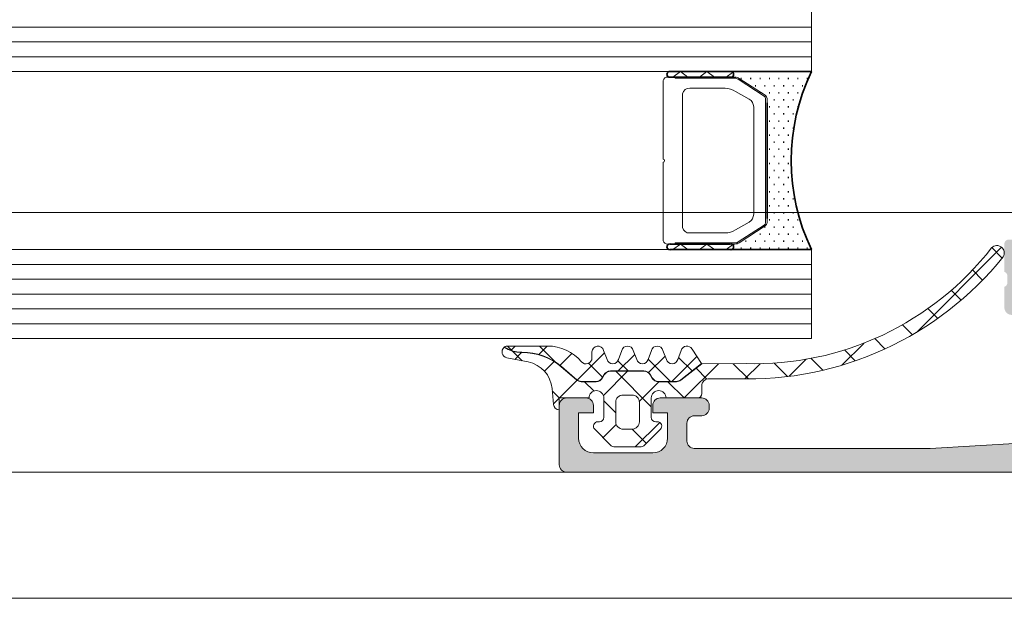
# Model space of a CAD drawing. Header units: millimetres. Extents: x -440702 to -371925, y -30725 to 14204.
# Tile 33 of 256: x -433746 to -433680, y -19826 to -19787. Entities that reach past the tile are written whole.
import ezdxf

# ---------------------------------------------------------------- set-up
doc = ezdxf.new("R2010")
doc.units = ezdxf.units.MM
doc.header["$MEASUREMENT"] = 0
for name, color, linetype, lineweight in [('New_2-0_Pen_No__30', 134, 'Continuous', 35), ('New_A-13-UKS_Pen_No__250', 7, 'Continuous', 13), ('New_A-13-UKS_Pen_No__7', 7, 'Continuous', 15), ('New_S11_Stahl_Kontur_Pen_No__250', 7, 'Continuous', 13), ('SA viimistlus_põrand_Pen_No__1', 7, 'Continuous', 13)]:
    doc.layers.add(name, color=color, linetype=linetype, lineweight=lineweight)
doc.layers.add('New_3-0_Pen_No__84', color=7, linetype='Continuous', lineweight=15, true_color=0x41c341)
doc.layers.add('SA viimistlus_põrand_Pen_No__2', color=7, linetype='Continuous', lineweight=15, true_color=0x444444)

msp = doc.modelspace()

# ---------------------------------------------------------------- hatches: boundary and pattern name
at = {"layer": 'New_A-13-UKS_Pen_No__250', "linetype": 'Continuous', "lineweight": 13}
h = msp.add_hatch(color=7, dxfattribs=at)
h.paths.add_polyline_path([(-433709.837, -19812.818), (-433709.845, -19812.905), (-433709.845, -19816.905), (-433709.839, -19816.983), (-433709.821, -19817.06), (-433709.791, -19817.132), (-433709.75, -19817.199), (-433709.699, -19817.259), (-433709.639, -19817.31), (-433709.572, -19817.351), (-433709.5, -19817.381), (-433709.423, -19817.399), (-433709.345, -19817.405), (-433640.845, -19817.405), (-433640.845, -19814.005), (-433641.945, -19812.905), (-433642.545, -19812.905), (-433642.545, -19814.605), (-433642.546, -19814.654), (-433642.55, -19814.703), (-433642.556, -19814.752), (-433642.564, -19814.8), (-433642.575, -19814.848), (-433642.588, -19814.896), (-433642.603, -19814.942), (-433642.621, -19814.988), (-433642.641, -19815.033), (-433642.663, -19815.077), (-433642.687, -19815.119), (-433642.714, -19815.161), (-433642.742, -19815.201), (-433642.772, -19815.24), (-433642.804, -19815.277), (-433642.838, -19815.312), (-433642.873, -19815.346), (-433642.911, -19815.378), (-433642.949, -19815.408), (-433642.989, -19815.437), (-433643.031, -19815.463), (-433643.074, -19815.487), (-433643.117, -19815.509), (-433643.162, -19815.529), (-433643.208, -19815.547), (-433643.255, -19815.562), (-433643.302, -19815.575), (-433643.35, -19815.586), (-433643.398, -19815.594), (-433643.447, -19815.6), (-433643.496, -19815.604), (-433643.545, -19815.605), (-433646.845, -19815.605), (-433646.894, -19815.604), (-433646.943, -19815.6), (-433646.992, -19815.594), (-433647.04, -19815.586), (-433647.088, -19815.575), (-433647.135, -19815.562), (-433647.182, -19815.547), (-433647.228, -19815.529), (-433647.273, -19815.509), (-433647.316, -19815.487), (-433647.359, -19815.463), (-433647.401, -19815.437), (-433647.441, -19815.408), (-433647.479, -19815.378), (-433647.517, -19815.346), (-433647.552, -19815.312), (-433647.586, -19815.277), (-433647.618, -19815.24), (-433647.648, -19815.201), (-433647.676, -19815.161), (-433647.703, -19815.119), (-433647.727, -19815.077), (-433647.749, -19815.033), (-433647.769, -19814.988), (-433647.787, -19814.942), (-433647.802, -19814.896), (-433647.815, -19814.848), (-433647.826, -19814.8), (-433647.834, -19814.752), (-433647.84, -19814.703), (-433647.844, -19814.654), (-433647.845, -19814.605), (-433647.845, -19807.405), (-433647.844, -19807.381), (-433647.843, -19807.356), (-433647.84, -19807.332), (-433647.835, -19807.308), (-433647.83, -19807.284), (-433647.824, -19807.26), (-433647.816, -19807.237), (-433647.807, -19807.214), (-433647.797, -19807.191), (-433647.786, -19807.17), (-433647.774, -19807.148), (-433647.761, -19807.127), (-433647.747, -19807.107), (-433647.732, -19807.088), (-433647.716, -19807.069), (-433647.699, -19807.052), (-433647.681, -19807.035), (-433647.662, -19807.019), (-433647.643, -19807.004), (-433647.623, -19806.99), (-433647.602, -19806.976), (-433647.581, -19806.964), (-433647.559, -19806.953), (-433647.536, -19806.943), (-433647.513, -19806.934), (-433647.49, -19806.927), (-433647.467, -19806.92), (-433647.443, -19806.915), (-433647.418, -19806.911), (-433647.394, -19806.908), (-433647.37, -19806.906), (-433647.345, -19806.905), (-433641.545, -19806.905), (-433641.467, -19806.899), (-433641.391, -19806.881), (-433641.318, -19806.851), (-433641.251, -19806.81), (-433641.191, -19806.759), (-433641.141, -19806.699), (-433641.1, -19806.632), (-433641.07, -19806.56), (-433641.051, -19806.483), (-433641.045, -19806.405), (-433641.045, -19804.905), (-433641.067, -19804.898), (-433641.087, -19804.889), (-433641.107, -19804.878), (-433641.127, -19804.866), (-433641.145, -19804.852), (-433641.153, -19804.845), (-433641.162, -19804.837), (-433641.169, -19804.829), (-433641.184, -19804.812), (-433641.198, -19804.793), (-433641.21, -19804.774), (-433641.22, -19804.754), (-433641.229, -19804.732), (-433641.235, -19804.711), (-433641.24, -19804.689), (-433641.244, -19804.666), (-433641.245, -19804.643), (-433641.245, -19804.167), (-433641.244, -19804.144), (-433641.24, -19804.122), (-433641.235, -19804.1), (-433641.229, -19804.078), (-433641.22, -19804.057), (-433641.21, -19804.037), (-433641.198, -19804.017), (-433641.184, -19803.999), (-433641.169, -19803.982), (-433641.162, -19803.974), (-433641.153, -19803.966), (-433641.136, -19803.951), (-433641.117, -19803.938), (-433641.098, -19803.927), (-433641.077, -19803.917), (-433641.056, -19803.909), (-433641.045, -19803.905), (-433641.045, -19802.025), (-433641.049, -19801.978), (-433641.06, -19801.933), (-433641.078, -19801.889), (-433641.102, -19801.849), (-433641.133, -19801.813), (-433641.169, -19801.783), (-433641.209, -19801.758), (-433641.252, -19801.74), (-433641.298, -19801.729), (-433641.345, -19801.725), (-433642.325, -19801.725), (-433642.372, -19801.729), (-433642.418, -19801.74), (-433642.461, -19801.758), (-433642.501, -19801.783), (-433642.537, -19801.813), (-433642.568, -19801.849), (-433642.592, -19801.889), (-433642.61, -19801.933), (-433642.621, -19801.978), (-433642.625, -19802.025), (-433642.625, -19804.791), (-433642.627, -19804.809), (-433642.632, -19804.826), (-433642.637, -19804.837), (-433642.642, -19804.847), (-433642.649, -19804.857), (-433642.656, -19804.866), (-433642.664, -19804.874), (-433642.674, -19804.882), (-433642.683, -19804.888), (-433642.694, -19804.894), (-433642.71, -19804.9), (-433642.727, -19804.904), (-433642.745, -19804.905), (-433647.045, -19804.905), (-433647.069, -19804.905), (-433647.094, -19804.903), (-433647.118, -19804.9), (-433647.142, -19804.896), (-433647.166, -19804.89), (-433647.19, -19804.884), (-433647.213, -19804.876), (-433647.236, -19804.867), (-433647.259, -19804.857), (-433647.281, -19804.846), (-433647.302, -19804.834), (-433647.323, -19804.821), (-433647.343, -19804.807), (-433647.362, -19804.792), (-433647.381, -19804.776), (-433647.398, -19804.759), (-433647.415, -19804.741), (-433647.431, -19804.723), (-433647.446, -19804.703), (-433647.461, -19804.683), (-433647.474, -19804.662), (-433647.486, -19804.641), (-433647.497, -19804.619), (-433647.507, -19804.597), (-433647.516, -19804.574), (-433647.523, -19804.551), (-433647.53, -19804.527), (-433647.535, -19804.503), (-433647.539, -19804.479), (-433647.542, -19804.454), (-433647.544, -19804.43), (-433647.545, -19804.405), (-433647.545, -19803.705), (-433646.157, -19801.301), (-433646.149, -19801.278), (-433646.145, -19801.254), (-433646.145, -19801.23), (-433646.15, -19801.206), (-433646.158, -19801.184), (-433646.171, -19801.163), (-433646.187, -19801.145), (-433646.205, -19801.129), (-433646.226, -19801.117), (-433646.249, -19801.109), (-433646.273, -19801.106), (-433646.297, -19801.106), (-433647.113, -19801.255), (-433647.893, -19801.538), (-433648.616, -19801.946), (-433649.261, -19802.467), (-433649.811, -19803.088), (-433650.251, -19803.791), (-433650.569, -19804.558), (-433650.575, -19804.576), (-433650.582, -19804.595), (-433650.59, -19804.613), (-433650.599, -19804.631), (-433650.608, -19804.648), (-433650.618, -19804.665), (-433650.628, -19804.682), (-433650.639, -19804.698), (-433650.651, -19804.714), (-433650.664, -19804.729), (-433650.677, -19804.744), (-433650.69, -19804.758), (-433650.705, -19804.772), (-433650.719, -19804.785), (-433650.734, -19804.797), (-433650.75, -19804.809), (-433650.766, -19804.821), (-433650.783, -19804.831), (-433650.8, -19804.841), (-433650.817, -19804.85), (-433650.835, -19804.859), (-433650.853, -19804.867), (-433650.871, -19804.874), (-433650.89, -19804.881), (-433650.909, -19804.886), (-433650.928, -19804.891), (-433650.947, -19804.896), (-433650.966, -19804.899), (-433650.986, -19804.902), (-433651.006, -19804.904), (-433651.025, -19804.905), (-433651.045, -19804.905), (-433669.845, -19804.905), (-433669.865, -19804.905), (-433669.885, -19804.904), (-433669.904, -19804.902), (-433669.924, -19804.899), (-433669.943, -19804.896), (-433669.962, -19804.891), (-433669.981, -19804.886), (-433670, -19804.881), (-433670.019, -19804.874), (-433670.037, -19804.867), (-433670.055, -19804.859), (-433670.073, -19804.851), (-433670.09, -19804.841), (-433670.107, -19804.831), (-433670.124, -19804.821), (-433670.14, -19804.809), (-433670.156, -19804.797), (-433670.171, -19804.785), (-433670.185, -19804.772), (-433670.2, -19804.758), (-433670.213, -19804.744), (-433670.226, -19804.729), (-433670.239, -19804.714), (-433670.251, -19804.698), (-433670.262, -19804.682), (-433670.272, -19804.665), (-433670.282, -19804.648), (-433670.292, -19804.631), (-433670.3, -19804.613), (-433670.308, -19804.595), (-433670.315, -19804.577), (-433670.321, -19804.558), (-433670.639, -19803.791), (-433671.08, -19803.088), (-433671.63, -19802.467), (-433672.276, -19801.945), (-433672.999, -19801.538), (-433673.78, -19801.256), (-433674.596, -19801.107), (-433674.618, -19801.107), (-433674.64, -19801.11), (-433674.661, -19801.116), (-433674.681, -19801.126), (-433674.699, -19801.139), (-433674.714, -19801.155), (-433674.727, -19801.173), (-433674.737, -19801.193), (-433674.743, -19801.214), (-433674.746, -19801.236), (-433674.745, -19801.258), (-433674.741, -19801.28), (-433674.733, -19801.301), (-433673.345, -19803.705), (-433673.345, -19804.405), (-433673.346, -19804.43), (-433673.348, -19804.454), (-433673.351, -19804.479), (-433673.355, -19804.503), (-433673.36, -19804.527), (-433673.367, -19804.551), (-433673.374, -19804.574), (-433673.383, -19804.597), (-433673.393, -19804.619), (-433673.404, -19804.641), (-433673.416, -19804.662), (-433673.429, -19804.683), (-433673.444, -19804.703), (-433673.459, -19804.723), (-433673.475, -19804.741), (-433673.492, -19804.759), (-433673.509, -19804.776), (-433673.528, -19804.792), (-433673.547, -19804.807), (-433673.567, -19804.821), (-433673.588, -19804.834), (-433673.609, -19804.846), (-433673.631, -19804.857), (-433673.654, -19804.867), (-433673.677, -19804.876), (-433673.7, -19804.884), (-433673.724, -19804.89), (-433673.748, -19804.896), (-433673.772, -19804.9), (-433673.796, -19804.903), (-433673.821, -19804.905), (-433673.845, -19804.905), (-433678.151, -19804.905), (-433678.168, -19804.903), (-433678.185, -19804.898), (-433678.196, -19804.894), (-433678.207, -19804.888), (-433678.217, -19804.882), (-433678.226, -19804.874), (-433678.234, -19804.866), (-433678.241, -19804.857), (-433678.248, -19804.847), (-433678.254, -19804.837), (-433678.26, -19804.82), (-433678.264, -19804.803), (-433678.265, -19804.785), (-433678.265, -19802.025), (-433678.269, -19801.978), (-433678.28, -19801.933), (-433678.298, -19801.889), (-433678.322, -19801.849), (-433678.353, -19801.813), (-433678.389, -19801.783), (-433678.429, -19801.758), (-433678.472, -19801.74), (-433678.518, -19801.729), (-433678.565, -19801.725), (-433679.545, -19801.725), (-433679.592, -19801.729), (-433679.638, -19801.74), (-433679.681, -19801.758), (-433679.721, -19801.783), (-433679.757, -19801.813), (-433679.788, -19801.849), (-433679.812, -19801.889), (-433679.83, -19801.933), (-433679.841, -19801.978), (-433679.845, -19802.025), (-433679.845, -19803.905), (-433679.824, -19803.913), (-433679.803, -19803.922), (-433679.783, -19803.932), (-433679.763, -19803.945), (-433679.745, -19803.958), (-433679.729, -19803.974), (-433679.721, -19803.982), (-433679.706, -19803.999), (-433679.692, -19804.017), (-433679.68, -19804.037), (-433679.67, -19804.057), (-433679.662, -19804.078), (-433679.655, -19804.1), (-433679.65, -19804.122), (-433679.646, -19804.144), (-433679.645, -19804.167), (-433679.645, -19804.643), (-433679.646, -19804.666), (-433679.65, -19804.689), (-433679.655, -19804.711), (-433679.662, -19804.732), (-433679.67, -19804.754), (-433679.68, -19804.774), (-433679.692, -19804.793), (-433679.706, -19804.812), (-433679.721, -19804.829), (-433679.729, -19804.837), (-433679.737, -19804.845), (-433679.754, -19804.859), (-433679.773, -19804.872), (-433679.793, -19804.884), (-433679.813, -19804.894), (-433679.834, -19804.902), (-433679.845, -19804.905), (-433679.845, -19806.305), (-433679.839, -19806.383), (-433679.821, -19806.46), (-433679.791, -19806.532), (-433679.75, -19806.599), (-433679.699, -19806.659), (-433679.639, -19806.71), (-433679.572, -19806.751), (-433679.5, -19806.781), (-433679.423, -19806.799), (-433679.345, -19806.805), (-433678.345, -19806.805), (-433678.321, -19806.806), (-433678.296, -19806.808), (-433678.272, -19806.811), (-433678.247, -19806.815), (-433678.224, -19806.82), (-433678.2, -19806.827), (-433678.177, -19806.834), (-433678.154, -19806.843), (-433678.131, -19806.853), (-433678.109, -19806.864), (-433678.088, -19806.876), (-433678.067, -19806.89), (-433678.047, -19806.904), (-433678.028, -19806.919), (-433678.009, -19806.935), (-433677.991, -19806.952), (-433677.975, -19806.969), (-433677.959, -19806.988), (-433677.943, -19807.007), (-433677.929, -19807.027), (-433677.916, -19807.048), (-433677.904, -19807.07), (-433677.893, -19807.091), (-433677.883, -19807.114), (-433677.874, -19807.137), (-433677.867, -19807.16), (-433677.86, -19807.184), (-433677.855, -19807.208), (-433677.85, -19807.232), (-433677.847, -19807.256), (-433677.846, -19807.281), (-433677.845, -19807.305), (-433677.845, -19814.461), (-433677.846, -19814.508), (-433677.85, -19814.555), (-433677.855, -19814.602), (-433677.863, -19814.649), (-433677.873, -19814.695), (-433677.885, -19814.741), (-433677.899, -19814.786), (-433677.916, -19814.83), (-433677.934, -19814.874), (-433677.955, -19814.916), (-433677.977, -19814.958), (-433678.002, -19814.998), (-433678.028, -19815.038), (-433678.056, -19815.076), (-433678.086, -19815.112), (-433678.118, -19815.147), (-433678.151, -19815.181), (-433678.186, -19815.213), (-433678.222, -19815.243), (-433678.26, -19815.272), (-433678.299, -19815.299), (-433678.339, -19815.324), (-433678.381, -19815.346), (-433678.423, -19815.367), (-433678.467, -19815.386), (-433678.511, -19815.403), (-433678.556, -19815.418), (-433678.601, -19815.431), (-433678.647, -19815.441), (-433678.694, -19815.449), (-433678.741, -19815.455), (-433678.788, -19815.459), (-433684.845, -19815.805), (-433700.745, -19815.805), (-433700.77, -19815.805), (-433700.794, -19815.803), (-433700.818, -19815.8), (-433700.843, -19815.796), (-433700.867, -19815.79), (-433700.89, -19815.784), (-433700.913, -19815.776), (-433700.936, -19815.767), (-433700.959, -19815.757), (-433700.981, -19815.746), (-433701.002, -19815.734), (-433701.023, -19815.721), (-433701.043, -19815.707), (-433701.062, -19815.692), (-433701.081, -19815.676), (-433701.099, -19815.659), (-433701.116, -19815.641), (-433701.132, -19815.622), (-433701.147, -19815.603), (-433701.161, -19815.583), (-433701.174, -19815.562), (-433701.186, -19815.541), (-433701.197, -19815.519), (-433701.207, -19815.497), (-433701.216, -19815.474), (-433701.223, -19815.45), (-433701.23, -19815.427), (-433701.235, -19815.403), (-433701.24, -19815.379), (-433701.243, -19815.354), (-433701.244, -19815.33), (-433701.245, -19815.305), (-433701.245, -19814.105), (-433701.244, -19814.081), (-433701.243, -19814.056), (-433701.24, -19814.032), (-433701.235, -19814.008), (-433701.23, -19813.984), (-433701.223, -19813.96), (-433701.216, -19813.937), (-433701.207, -19813.914), (-433701.197, -19813.891), (-433701.186, -19813.87), (-433701.174, -19813.848), (-433701.161, -19813.827), (-433701.147, -19813.807), (-433701.132, -19813.788), (-433701.116, -19813.769), (-433701.099, -19813.752), (-433701.081, -19813.735), (-433701.062, -19813.719), (-433701.043, -19813.704), (-433701.023, -19813.69), (-433701.002, -19813.676), (-433700.981, -19813.664), (-433700.959, -19813.653), (-433700.936, -19813.643), (-433700.913, -19813.634), (-433700.89, -19813.627), (-433700.867, -19813.62), (-433700.843, -19813.615), (-433700.818, -19813.611), (-433700.794, -19813.608), (-433700.77, -19813.606), (-433700.745, -19813.605), (-433700.245, -19813.605), (-433700.167, -19813.599), (-433700.091, -19813.581), (-433700.018, -19813.551), (-433699.951, -19813.51), (-433699.891, -19813.459), (-433699.841, -19813.399), (-433699.8, -19813.332), (-433699.769, -19813.26), (-433699.751, -19813.183), (-433699.745, -19813.105), (-433699.745, -19812.905), (-433699.753, -19812.818), (-433699.775, -19812.734), (-433699.812, -19812.655), (-433699.862, -19812.584), (-433699.924, -19812.522), (-433699.995, -19812.472), (-433700.074, -19812.435), (-433700.158, -19812.413), (-433700.245, -19812.405), (-433703.045, -19812.405), (-433703.123, -19812.411), (-433703.2, -19812.43), (-433703.272, -19812.46), (-433703.339, -19812.501), (-433703.399, -19812.552), (-433703.45, -19812.611), (-433703.491, -19812.678), (-433703.521, -19812.751), (-433703.539, -19812.827), (-433703.545, -19812.905), (-433703.545, -19813.405), (-433702.545, -19813.405), (-433702.545, -19815.105), (-433702.546, -19815.154), (-433702.55, -19815.203), (-433702.556, -19815.252), (-433702.564, -19815.3), (-433702.575, -19815.348), (-433702.588, -19815.396), (-433702.603, -19815.442), (-433702.621, -19815.488), (-433702.641, -19815.533), (-433702.663, -19815.577), (-433702.687, -19815.619), (-433702.714, -19815.661), (-433702.742, -19815.701), (-433702.772, -19815.74), (-433702.804, -19815.777), (-433702.838, -19815.812), (-433702.873, -19815.846), (-433702.911, -19815.878), (-433702.949, -19815.908), (-433702.989, -19815.937), (-433703.031, -19815.963), (-433703.074, -19815.987), (-433703.117, -19816.009), (-433703.162, -19816.029), (-433703.208, -19816.047), (-433703.255, -19816.062), (-433703.302, -19816.075), (-433703.35, -19816.086), (-433703.398, -19816.094), (-433703.447, -19816.1), (-433703.496, -19816.104), (-433703.545, -19816.105), (-433707.545, -19816.105), (-433707.594, -19816.104), (-433707.643, -19816.1), (-433707.692, -19816.094), (-433707.74, -19816.086), (-433707.788, -19816.075), (-433707.835, -19816.062), (-433707.882, -19816.047), (-433707.928, -19816.029), (-433707.973, -19816.009), (-433708.016, -19815.987), (-433708.059, -19815.963), (-433708.101, -19815.937), (-433708.141, -19815.908), (-433708.179, -19815.878), (-433708.217, -19815.846), (-433708.252, -19815.812), (-433708.286, -19815.777), (-433708.318, -19815.74), (-433708.348, -19815.701), (-433708.377, -19815.661), (-433708.403, -19815.619), (-433708.427, -19815.577), (-433708.449, -19815.533), (-433708.469, -19815.488), (-433708.487, -19815.442), (-433708.502, -19815.395), (-433708.515, -19815.348), (-433708.526, -19815.3), (-433708.534, -19815.252), (-433708.54, -19815.203), (-433708.544, -19815.154), (-433708.545, -19815.105), (-433708.545, -19813.405), (-433707.545, -19813.405), (-433707.545, -19812.905), (-433707.551, -19812.827), (-433707.57, -19812.751), (-433707.6, -19812.678), (-433707.641, -19812.611), (-433707.691, -19812.552), (-433707.751, -19812.501), (-433707.818, -19812.46), (-433707.89, -19812.43), (-433707.967, -19812.411), (-433708.045, -19812.405), (-433709.345, -19812.405), (-433709.432, -19812.413), (-433709.516, -19812.435), (-433709.595, -19812.472), (-433709.666, -19812.522), (-433709.728, -19812.584), (-433709.778, -19812.655), (-433709.815, -19812.734)])
h.paths.add_polyline_path([(-433676.445, -19815.305), (-433676.445, -19807.105), (-433676.444, -19807.081), (-433676.443, -19807.056), (-433676.44, -19807.032), (-433676.435, -19807.008), (-433676.43, -19806.984), (-433676.424, -19806.96), (-433676.416, -19806.937), (-433676.407, -19806.914), (-433676.397, -19806.891), (-433676.386, -19806.87), (-433676.374, -19806.848), (-433676.361, -19806.827), (-433676.347, -19806.807), (-433676.332, -19806.788), (-433676.316, -19806.769), (-433676.299, -19806.752), (-433676.281, -19806.735), (-433676.262, -19806.719), (-433676.243, -19806.704), (-433676.223, -19806.69), (-433676.202, -19806.676), (-433676.181, -19806.664), (-433676.159, -19806.653), (-433676.136, -19806.643), (-433676.113, -19806.634), (-433676.09, -19806.627), (-433676.067, -19806.62), (-433676.043, -19806.615), (-433676.018, -19806.611), (-433675.994, -19806.608), (-433675.97, -19806.606), (-433675.945, -19806.605), (-433649.745, -19806.605), (-433649.721, -19806.606), (-433649.696, -19806.608), (-433649.672, -19806.611), (-433649.647, -19806.615), (-433649.624, -19806.62), (-433649.6, -19806.627), (-433649.577, -19806.634), (-433649.554, -19806.643), (-433649.531, -19806.653), (-433649.509, -19806.664), (-433649.488, -19806.676), (-433649.467, -19806.69), (-433649.447, -19806.704), (-433649.428, -19806.719), (-433649.409, -19806.735), (-433649.391, -19806.752), (-433649.375, -19806.769), (-433649.359, -19806.788), (-433649.343, -19806.807), (-433649.329, -19806.827), (-433649.316, -19806.848), (-433649.304, -19806.87), (-433649.293, -19806.891), (-433649.283, -19806.914), (-433649.274, -19806.937), (-433649.267, -19806.96), (-433649.26, -19806.984), (-433649.255, -19807.008), (-433649.25, -19807.032), (-433649.247, -19807.056), (-433649.246, -19807.081), (-433649.245, -19807.105), (-433649.245, -19815.305), (-433649.246, -19815.33), (-433649.247, -19815.354), (-433649.25, -19815.379), (-433649.255, -19815.403), (-433649.26, -19815.427), (-433649.267, -19815.45), (-433649.274, -19815.474), (-433649.283, -19815.497), (-433649.293, -19815.519), (-433649.304, -19815.541), (-433649.316, -19815.562), (-433649.329, -19815.583), (-433649.343, -19815.603), (-433649.359, -19815.622), (-433649.375, -19815.641), (-433649.391, -19815.659), (-433649.409, -19815.676), (-433649.428, -19815.692), (-433649.447, -19815.707), (-433649.467, -19815.721), (-433649.488, -19815.734), (-433649.509, -19815.746), (-433649.531, -19815.757), (-433649.554, -19815.767), (-433649.577, -19815.776), (-433649.6, -19815.784), (-433649.624, -19815.79), (-433649.647, -19815.796), (-433649.672, -19815.8), (-433649.696, -19815.803), (-433649.721, -19815.805), (-433649.745, -19815.805), (-433675.945, -19815.805), (-433675.97, -19815.805), (-433675.994, -19815.803), (-433676.018, -19815.8), (-433676.043, -19815.796), (-433676.067, -19815.79), (-433676.09, -19815.784), (-433676.113, -19815.776), (-433676.136, -19815.767), (-433676.159, -19815.757), (-433676.181, -19815.746), (-433676.202, -19815.734), (-433676.223, -19815.721), (-433676.243, -19815.707), (-433676.262, -19815.692), (-433676.281, -19815.676), (-433676.299, -19815.659), (-433676.316, -19815.641), (-433676.332, -19815.622), (-433676.347, -19815.603), (-433676.361, -19815.583), (-433676.374, -19815.562), (-433676.386, -19815.541), (-433676.397, -19815.519), (-433676.407, -19815.497), (-433676.416, -19815.474), (-433676.424, -19815.45), (-433676.43, -19815.427), (-433676.435, -19815.403), (-433676.44, -19815.379), (-433676.443, -19815.354), (-433676.444, -19815.33)], flags=0)
at = {"layer": 'SA viimistlus_põrand_Pen_No__1', "linetype": 'Continuous', "lineweight": 13}
h = msp.add_hatch(dxfattribs=at)
h.set_pattern_fill('Brick___Stack_Bond_0001', style=0, pattern_type=2)
h.set_pattern_definition([(0, (0, 0), (0, 50), []), (90, (0, 0), (-225, 0), [])])
h.paths.add_polyline_path([(-435675.987, -19825.905), (-431579.087, -19825.905), (-431579.087, -18431.275), (-435675.987, -18431.275)])

# ---------------------------------------------------------------- linework, layer by layer
at = {"layer": 'New_2-0_Pen_No__30', "color": 134, "linetype": 'Continuous', "lineweight": 35}
for p, q in [((-433702.345, -19790.405), (-433698.345, -19790.405)), ((-433698.345, -19790.405), (-433692.845, -19790.405)), ((-433698.345, -19790.78), (-433702.345, -19790.78)), ((-433697.608, -19790.881), (-433697.558, -19790.881)), ((-433696.973, -19790.881), (-433696.923, -19790.881)), ((-433696.338, -19790.881), (-433696.288, -19790.881)), ((-433695.703, -19790.881), (-433695.653, -19790.881)), ((-433695.068, -19790.881), (-433695.018, -19790.881)), ((-433694.433, -19790.881), (-433694.383, -19790.881)), ((-433693.798, -19790.881), (-433693.748, -19790.881)), ((-433693.163, -19790.881), (-433693.113, -19790.881)), ((-433696.655, -19791.358), (-433696.605, -19791.358)), ((-433696.338, -19791.834), (-433696.288, -19791.834)), ((-433696.02, -19791.358), (-433695.97, -19791.358)), ((-433695.703, -19791.834), (-433695.653, -19791.834)), ((-433695.385, -19791.358), (-433695.335, -19791.358)), ((-433695.068, -19791.834), (-433695.018, -19791.834)), ((-433694.75, -19791.358), (-433694.7, -19791.358)), ((-433694.433, -19791.834), (-433694.383, -19791.834)), ((-433694.115, -19791.358), (-433694.065, -19791.358)), ((-433693.798, -19791.834), (-433693.748, -19791.834)), ((-433693.48, -19791.358), (-433693.43, -19791.358)), ((-433695.845, -19800.297), (-433695.845, -19792.513)), ((-433695.385, -19792.31), (-433695.335, -19792.31)), ((-433694.75, -19792.31), (-433694.7, -19792.31)), ((-433694.115, -19792.31), (-433694.065, -19792.31)), ((-433695.703, -19792.786), (-433695.653, -19792.786)), ((-433695.068, -19792.786), (-433695.018, -19792.786)), ((-433694.433, -19792.786), (-433694.383, -19792.786)), ((-433693.798, -19792.786), (-433693.748, -19792.786)), ((-433695.703, -19793.739), (-433695.653, -19793.739)), ((-433695.385, -19793.263), (-433695.335, -19793.263)), ((-433695.068, -19793.739), (-433695.018, -19793.739)), ((-433694.75, -19793.263), (-433694.7, -19793.263)), ((-433694.433, -19793.739), (-433694.383, -19793.739)), ((-433694.115, -19793.263), (-433694.065, -19793.263)), ((-433695.385, -19794.215), (-433695.335, -19794.215)), ((-433694.75, -19794.215), (-433694.7, -19794.215)), ((-433694.115, -19794.215), (-433694.065, -19794.215)), ((-433695.703, -19794.691), (-433695.653, -19794.691)), ((-433695.385, -19795.168), (-433695.335, -19795.168)), ((-433695.068, -19794.691), (-433695.018, -19794.691)), ((-433694.75, -19795.168), (-433694.7, -19795.168)), ((-433694.433, -19794.691), (-433694.383, -19794.691)), ((-433695.703, -19795.644), (-433695.653, -19795.644)), ((-433695.068, -19795.644), (-433695.018, -19795.644)), ((-433694.433, -19795.644), (-433694.383, -19795.644)), ((-433695.385, -19796.12), (-433695.335, -19796.12)), ((-433694.75, -19796.12), (-433694.7, -19796.12)), ((-433695.703, -19796.596), (-433695.653, -19796.596)), ((-433695.385, -19797.073), (-433695.335, -19797.073)), ((-433695.068, -19796.596), (-433695.018, -19796.596)), ((-433694.75, -19797.073), (-433694.7, -19797.073)), ((-433694.433, -19796.596), (-433694.383, -19796.596)), ((-433695.703, -19797.549), (-433695.653, -19797.549)), ((-433695.068, -19797.549), (-433695.018, -19797.549)), ((-433694.433, -19797.549), (-433694.383, -19797.549)), ((-433695.703, -19798.501), (-433695.653, -19798.501)), ((-433695.385, -19798.025), (-433695.335, -19798.025)), ((-433695.068, -19798.501), (-433695.018, -19798.501)), ((-433694.75, -19798.025), (-433694.7, -19798.025)), ((-433694.433, -19798.501), (-433694.383, -19798.501)), ((-433695.385, -19798.978), (-433695.335, -19798.978)), ((-433694.75, -19798.978), (-433694.7, -19798.978)), ((-433694.115, -19798.978), (-433694.065, -19798.978)), ((-433695.703, -19799.454), (-433695.653, -19799.454)), ((-433695.068, -19799.454), (-433695.018, -19799.454)), ((-433694.433, -19799.454), (-433694.383, -19799.454)), ((-433695.703, -19800.406), (-433695.653, -19800.406)), ((-433695.385, -19799.93), (-433695.335, -19799.93)), ((-433695.068, -19800.406), (-433695.018, -19800.406)), ((-433694.75, -19799.93), (-433694.7, -19799.93)), ((-433694.433, -19800.406), (-433694.383, -19800.406)), ((-433694.115, -19799.93), (-433694.065, -19799.93)), ((-433693.798, -19800.406), (-433693.748, -19800.406)), ((-433696.02, -19800.883), (-433695.97, -19800.883)), ((-433695.385, -19800.883), (-433695.335, -19800.883)), ((-433694.75, -19800.883), (-433694.7, -19800.883)), ((-433694.115, -19800.883), (-433694.065, -19800.883)), ((-433693.48, -19800.883), (-433693.43, -19800.883)), ((-433697.29, -19801.835), (-433697.24, -19801.835)), ((-433696.655, -19801.835), (-433696.605, -19801.835)), ((-433696.338, -19801.359), (-433696.288, -19801.359)), ((-433696.02, -19801.835), (-433695.97, -19801.835)), ((-433695.703, -19801.359), (-433695.653, -19801.359)), ((-433695.385, -19801.835), (-433695.335, -19801.835)), ((-433695.068, -19801.359), (-433695.018, -19801.359)), ((-433694.75, -19801.835), (-433694.7, -19801.835)), ((-433694.433, -19801.359), (-433694.383, -19801.359)), ((-433694.115, -19801.835), (-433694.065, -19801.835)), ((-433693.798, -19801.359), (-433693.748, -19801.359)), ((-433693.48, -19801.835), (-433693.43, -19801.835)), ((-433702.345, -19802.03), (-433698.345, -19802.03)), ((-433698.345, -19802.405), (-433702.345, -19802.405)), ((-433692.845, -19802.405), (-433698.345, -19802.405)), ((-433697.608, -19802.311), (-433697.558, -19802.311)), ((-433696.973, -19802.311), (-433696.923, -19802.311)), ((-433696.338, -19802.311), (-433696.288, -19802.311)), ((-433695.703, -19802.311), (-433695.653, -19802.311)), ((-433695.068, -19802.311), (-433695.018, -19802.311)), ((-433694.433, -19802.311), (-433694.383, -19802.311)), ((-433693.798, -19802.311), (-433693.748, -19802.311)), ((-433693.163, -19802.311), (-433693.113, -19802.311))]:
    msp.add_line(p, q, dxfattribs=at)
for centre, radius, start, end in [((-433702.4, -19790.593), 0.195, 73.7398, 286.2602), ((-433698.29, -19790.593), 0.195, 253.7398, 106.2602), ((-433698.29, -19790.593), 0.195, 253.7398, 106.2602), ((-433680.391, -19796.405), 13.824, 154.27593, 205.72407), ((-433702.4, -19802.218), 0.195, 73.7398, 286.2602), ((-433698.29, -19802.218), 0.195, 253.7398, 106.2602), ((-433698.29, -19802.218), 0.195, 253.7398, 106.2602)]:
    msp.add_arc(centre, radius, start, end, dxfattribs=at)
at = {"layer": 'New_3-0_Pen_No__84', "color": 95, "linetype": 'Continuous', "lineweight": 15, "true_color": 0x41c341}
for p, q in [((-433701.687, -19790.405), (-433702.187, -19790.78)), ((-433701.187, -19790.78), (-433701.687, -19790.405)), ((-433699.891, -19790.405), (-433700.391, -19790.78)), ((-433699.391, -19790.78), (-433699.891, -19790.405)), ((-433698.168, -19790.46), (-433698.595, -19790.78)), ((-433701.687, -19802.03), (-433702.187, -19802.405)), ((-433701.187, -19802.405), (-433701.687, -19802.03)), ((-433699.891, -19802.03), (-433700.391, -19802.405)), ((-433699.391, -19802.405), (-433699.891, -19802.03)), ((-433698.168, -19802.085), (-433698.595, -19802.405))]:
    msp.add_line(p, q, dxfattribs=at)
at = {"layer": 'New_A-13-UKS_Pen_No__250', "color": 7, "linetype": 'Continuous', "lineweight": 13}
for p, q in [((-433692.845, -19790.405), (-433692.845, -19786.405)), ((-433692.845, -19787.405), (-434461.394, -19787.405)), ((-433692.845, -19788.405), (-434461.394, -19788.405)), ((-433692.845, -19789.405), (-434461.394, -19789.405)), ((-433692.845, -19790.405), (-434461.394, -19790.405)), ((-433692.845, -19802.405), (-434461.394, -19802.405)), ((-433692.845, -19808.405), (-433692.845, -19802.405)), ((-433680.038, -19802.242), (-433685.78, -19807.984)), ((-433679.991, -19802.971), (-433680.694, -19802.267)), ((-433692.845, -19803.405), (-434461.394, -19803.405)), ((-433681.313, -19804.455), (-433681.992, -19803.776)), ((-433692.845, -19804.405), (-434461.394, -19804.405)), ((-433682.762, -19805.813), (-433683.427, -19805.148)), ((-433692.845, -19805.405), (-434461.394, -19805.405)), ((-433692.845, -19806.405), (-434461.394, -19806.405)), ((-433684.338, -19807.043), (-433685, -19806.381)), ((-433692.845, -19807.405), (-434461.394, -19807.405)), ((-433686.046, -19808.141), (-433686.717, -19807.47)), ((-433692.845, -19808.405), (-434461.394, -19808.405)), ((-433687.894, -19809.099), (-433688.588, -19808.405)), ((-433713.043, -19809.207), (-433713.344, -19808.907)), ((-433712.811, -19808.905), (-433713.094, -19809.188)), ((-433710.656, -19808.905), (-433711.222, -19809.472)), ((-433710.121, -19809.974), (-433711.19, -19808.905)), ((-433689.302, -19808.7), (-433690.796, -19810.194)), ((-433712.351, -19809.899), (-433713.011, -19809.239)), ((-433712.392, -19809.339), (-433712.854, -19809.801)), ((-433708.992, -19809.397), (-433709.801, -19810.206)), ((-433706.799, -19809.36), (-433708.638, -19811.198)), ((-433704.757, -19809.473), (-433705.87, -19810.585)), ((-433702.344, -19811.285), (-433703.848, -19809.781)), ((-433702.715, -19809.586), (-433703.826, -19810.697)), ((-433700.575, -19809.601), (-433702.259, -19811.285)), ((-433700.89, -19810.584), (-433701.806, -19809.668)), ((-433693.202, -19809.794), (-433694.353, -19810.945)), ((-433692.072, -19810.534), (-433692.873, -19809.733)), ((-433689.896, -19809.904), (-433690.631, -19809.169)), ((-433710.196, -19809.95), (-433710.846, -19810.6)), ((-433706.93, -19811.009), (-433707.873, -19810.066)), ((-433705.199, -19810.585), (-433705.892, -19809.893)), ((-433699.12, -19810.099), (-433701.426, -19812.405)), ((-433699.896, -19811.129), (-433700.624, -19810.401)), ((-433697.1, -19811.119), (-433698.125, -19810.094)), ((-433696.308, -19810.093), (-433697.332, -19811.118)), ((-433694.455, -19810.957), (-433695.359, -19810.053)), ((-433705.239, -19810.605), (-433706.873, -19812.24)), ((-433703.645, -19812.993), (-433706.032, -19810.605)), ((-433708.653, -19811.213), (-433710.246, -19812.807)), ((-433707.511, -19811.933), (-433708.139, -19811.305)), ((-433703.132, -19811.305), (-433704.452, -19812.624)), ((-433701.426, -19812.405), (-433702.526, -19811.305)), ((-433709.845, -19812.405), (-433710.323, -19811.927)), ((-433706.045, -19813.399), (-433706.845, -19812.599)), ((-433706.012, -19814.185), (-433706.901, -19815.074)), ((-433703.077, -19814.057), (-433704.726, -19815.705)), ((-433703.979, -19815.465), (-433704.939, -19814.505)), ((-434461.394, -19817.405), (-433709.345, -19817.405))]:
    msp.add_line(p, q, dxfattribs=at)
at = {"layer": 'New_A-13-UKS_Pen_No__7', "color": 7, "linetype": 'Continuous', "lineweight": 15}
for p, q in [((-433713.283, -19809.127), (-433713.556, -19808.99)), ((-433713.274, -19809.109), (-433713.538, -19808.977)), ((-433713.309, -19808.905), (-433710.637, -19808.905)), ((-433700.899, -19809.105), (-433700.256, -19810.088)), ((-433713.386, -19809.698), (-433711.948, -19809.977)), ((-433707.645, -19809.705), (-433707.645, -19809.305)), ((-433706.859, -19809.202), (-433706.631, -19809.809)), ((-433705.859, -19809.809), (-433705.631, -19809.202)), ((-433704.859, -19809.202), (-433704.631, -19809.809)), ((-433703.859, -19809.809), (-433703.631, -19809.202)), ((-433702.859, -19809.202), (-433702.631, -19809.809)), ((-433701.859, -19809.809), (-433701.631, -19809.202)), ((-433708.687, -19811.186), (-433709.713, -19810.305)), ((-433708.674, -19811.17), (-433709.7, -19810.29)), ((-433700.256, -19810.088), (-433701.657, -19811.183)), ((-433700.245, -19810.105), (-433701.644, -19811.199)), ((-433697.26, -19810.089), (-433700.245, -19810.105)), ((-433706.836, -19810.845), (-433706.951, -19811.045)), ((-433706.818, -19810.855), (-433706.934, -19811.055)), ((-433704.148, -19810.585), (-433706.385, -19810.585)), ((-433704.148, -19810.605), (-433706.385, -19810.605)), ((-433703.6, -19811.055), (-433703.715, -19810.855)), ((-433703.582, -19811.045), (-433703.698, -19810.845)), ((-433699.745, -19811.105), (-433697.888, -19811.105)), ((-433710.337, -19811.767), (-433710.244, -19812.84)), ((-433707.367, -19811.285), (-433708.364, -19811.285)), ((-433707.367, -19811.305), (-433708.364, -19811.305)), ((-433701.952, -19811.285), (-433703.167, -19811.285)), ((-433701.952, -19811.305), (-433703.167, -19811.305)), ((-433700.245, -19812.105), (-433700.245, -19811.605)), ((-433709.845, -19813.205), (-433709.845, -19812.405)), ((-433709.845, -19812.405), (-433707.845, -19812.405)), ((-433709.345, -19812.405), (-433708.045, -19812.405)), ((-433706.845, -19812.405), (-433706.845, -19813.705)), ((-433705.545, -19812.205), (-433704.945, -19812.205)), ((-433703.645, -19813.705), (-433703.645, -19812.405)), ((-433703.045, -19812.405), (-433700.245, -19812.405)), ((-433702.645, -19812.405), (-433700.545, -19812.405)), ((-433709.845, -19816.905), (-433709.845, -19812.905)), ((-433707.545, -19812.905), (-433707.545, -19813.405)), ((-433706.045, -19814.005), (-433706.045, -19812.705)), ((-433704.445, -19812.705), (-433704.445, -19814.005)), ((-433703.545, -19813.405), (-433703.545, -19812.905)), ((-433699.745, -19812.905), (-433699.745, -19813.105)), ((-433707.545, -19813.405), (-433708.545, -19813.405)), ((-433708.545, -19813.405), (-433708.545, -19815.105)), ((-433702.545, -19813.405), (-433703.545, -19813.405)), ((-433702.545, -19815.105), (-433702.545, -19813.405)), ((-433700.245, -19813.605), (-433700.745, -19813.605)), ((-433707.145, -19814.005), (-433707.245, -19814.005)), ((-433703.245, -19814.005), (-433703.345, -19814.005)), ((-433701.245, -19814.105), (-433701.245, -19815.305)), ((-433707.457, -19814.517), (-433706.417, -19815.559)), ((-433704.945, -19814.505), (-433705.545, -19814.505)), ((-433704.073, -19815.559), (-433703.033, -19814.517)), ((-433706.063, -19815.705), (-433704.427, -19815.705)), ((-433684.845, -19815.805), (-433678.788, -19815.459)), ((-433707.545, -19816.105), (-433703.545, -19816.105)), ((-433700.745, -19815.805), (-433684.845, -19815.805)), ((-433640.845, -19817.405), (-433709.345, -19817.405))]:
    msp.add_line(p, q, dxfattribs=at)
msp.add_lwpolyline([(-433698.673, -19791.53), (-433701.045, -19791.53)], dxfattribs=at)
for centre, radius, start, end in [((-433696.692, -19789.843), 20.254, 268.39512, 322.12495), ((-433680.352, -19802.631), 0.5, 329.99886, 135.00138), ((-433697.119, -19789.043), 22.076, 268.00252, 321.18125), ((-433713.31, -19809.305), 0.4, 127.98606, 258.98944), ((-433713.31, -19809.305), 0.4, 89.91911, 124.77137), ((-433712.386, -19807.339), 2, 243.34521, 270.61887), ((-433712.386, -19807.339), 1.98, 243.34521, 270.61887), ((-433710.637, -19811.905), 3, 40.31982, 90.00133), ((-433707.245, -19809.305), 0.4, 14.99973, 179.99959), ((-433705.245, -19809.305), 0.4, 14.99959, 165.00041), ((-433703.245, -19809.305), 0.4, 14.9998, 165.0002), ((-433701.245, -19809.305), 0.4, 29.9998, 164.99982), ((-433712.321, -19813.343), 4.024, 49.35882, 90.61887), ((-433712.321, -19813.343), 4.004, 49.35882, 90.61887), ((-433708.045, -19809.705), 0.4, 220.32079, 0), ((-433706.245, -19809.705), 0.4, 194.99959, 345.00041), ((-433704.245, -19809.705), 0.4, 194.9998, 345.0002), ((-433702.245, -19809.705), 0.4, 194.9998, 345.0002), ((-433712.33, -19811.941), 2, 4.99525, 78.9975), ((-433707.367, -19810.805), 0.48, 270, 330), ((-433707.367, -19810.805), 0.5, 270, 330), ((-433706.385, -19811.105), 0.52, 90, 150), ((-433706.385, -19811.105), 0.5, 90, 150), ((-433704.148, -19811.105), 0.52, 30, 90), ((-433704.148, -19811.105), 0.5, 30, 90), ((-433703.167, -19810.805), 0.5, 210, 270), ((-433703.167, -19810.805), 0.48, 210, 270), ((-433699.745, -19811.605), 0.5, 90.00498, 180), ((-433708.364, -19810.809), 0.496, 229.35882, 270), ((-433708.364, -19810.809), 0.476, 229.35882, 270), ((-433701.952, -19810.805), 0.48, 270, 308.0173), ((-433701.952, -19810.805), 0.5, 270, 308.0173), ((-433709.345, -19812.905), 0.5, 90, 180), ((-433708.045, -19812.905), 0.5, 0, 90), ((-433707.345, -19812.405), 0.5, 0, 180), ((-433705.545, -19812.705), 0.5, 89.99888, 180.00112), ((-433704.945, -19812.705), 0.5, 359.99888, 90.00112), ((-433703.145, -19812.405), 0.5, 0, 180), ((-433703.045, -19812.905), 0.5, 90, 180), ((-433700.545, -19812.105), 0.3, 270, 0), ((-433700.245, -19812.905), 0.5, 0, 90), ((-433709.845, -19812.805), 0.4, 184.917, 269.99942), ((-433700.245, -19813.105), 0.5, 270, 0), ((-433707.145, -19813.705), 0.3, 270, 0), ((-433703.345, -19813.705), 0.3, 180, 270), ((-433700.745, -19814.105), 0.5, 90, 180), ((-433707.245, -19814.305), 0.3, 90.00548, 224.99659), ((-433705.545, -19814.005), 0.5, 179.99786, 270.00214), ((-433704.945, -19814.005), 0.5, 269.99786, 0.00214), ((-433703.245, -19814.305), 0.3, 314.99807, 90.00005), ((-433707.545, -19815.105), 1, 180, 270), ((-433703.545, -19815.105), 1, 270, 0), ((-433706.063, -19815.205), 0.5, 224.97984, 270), ((-433704.427, -19815.205), 0.5, 270, 315.0277), ((-433700.745, -19815.305), 0.5, 180, 270), ((-433709.345, -19816.905), 0.5, 179.99958, 270)]:
    msp.add_arc(centre, radius, start, end, dxfattribs=at)
at = {"layer": 'New_S11_Stahl_Kontur_Pen_No__250', "color": 7, "linetype": 'Continuous', "lineweight": 13}
for p, q in [((-433702.845, -19791.005), (-433702.845, -19796.299)), ((-433698.011, -19790.78), (-433702.545, -19790.78)), ((-433702.045, -19790.78), (-433702.045, -19790.855)), ((-433702.045, -19790.855), (-433698.011, -19790.855)), ((-433697.799, -19790.921), (-433696.033, -19792.058)), ((-433695.962, -19792.005), (-433697.728, -19790.868)), ((-433698.673, -19791.53), (-433701.045, -19791.53)), ((-433697.038, -19792.259), (-433697.966, -19791.75)), ((-433701.545, -19791.905), (-433701.545, -19796.405)), ((-433695.945, -19792.217), (-433695.945, -19800.593)), ((-433695.845, -19800.593), (-433695.845, -19792.217)), ((-433696.745, -19796.405), (-433696.745, -19792.789)), ((-433702.845, -19796.511), (-433702.845, -19801.805)), ((-433701.545, -19796.405), (-433701.545, -19800.905)), ((-433696.745, -19800.021), (-433696.745, -19796.405)), ((-433697.966, -19801.061), (-433697.038, -19800.552)), ((-433696.033, -19800.753), (-433697.799, -19801.889)), ((-433697.728, -19801.942), (-433695.962, -19800.806)), ((-433701.045, -19801.28), (-433698.673, -19801.28)), ((-433702.545, -19802.03), (-433698.011, -19802.03)), ((-433698.011, -19801.955), (-433702.045, -19801.955)), ((-433702.045, -19801.955), (-433702.045, -19802.03))]:
    msp.add_line(p, q, dxfattribs=at)
for centre, radius, start, end in [((-433702.578, -19791.049), 0.271, 83.03904, 170.70076), ((-433698.003, -19791.256), 0.476, 54.61011, 90.87402), ((-433698.005, -19791.212), 0.357, 54.61011, 90.87402), ((-433701.1, -19791.978), 0.451, 83.03904, 170.70076), ((-433698.655, -19792.72), 1.19, 54.61011, 90.87402), ((-433697.415, -19792.813), 0.671, 2.06702, 55.75538), ((-433696.146, -19792.224), 0.201, 2.06702, 55.75538), ((-433696.113, -19792.227), 0.268, 2.06702, 55.75538), ((-433702.851, -19796.405), 0.106, 273.37228, 86.62772), ((-433697.415, -19799.997), 0.671, 304.24462, 357.93298), ((-433701.1, -19800.832), 0.451, 189.29924, 276.96096), ((-433698.655, -19800.091), 1.19, 269.12598, 305.38989), ((-433696.146, -19800.586), 0.201, 304.24462, 357.93298), ((-433696.113, -19800.584), 0.268, 304.24462, 357.93298), ((-433702.578, -19801.761), 0.271, 189.29924, 276.96096), ((-433698.005, -19801.598), 0.357, 269.12598, 305.38989), ((-433698.003, -19801.554), 0.476, 269.12598, 305.38989)]:
    msp.add_arc(centre, radius, start, end, dxfattribs=at)
at = {"layer": 'SA viimistlus_põrand_Pen_No__2', "color": 250, "linetype": 'Continuous', "lineweight": 15, "true_color": 0x444444, "flags": 128}
msp.add_lwpolyline([(-435675.987, -19825.905), (-431579.087, -19825.905), (-431579.087, -18431.275), (-435675.987, -18431.275)], close=True, dxfattribs=at)

doc.saveas('drawing.dxf')
